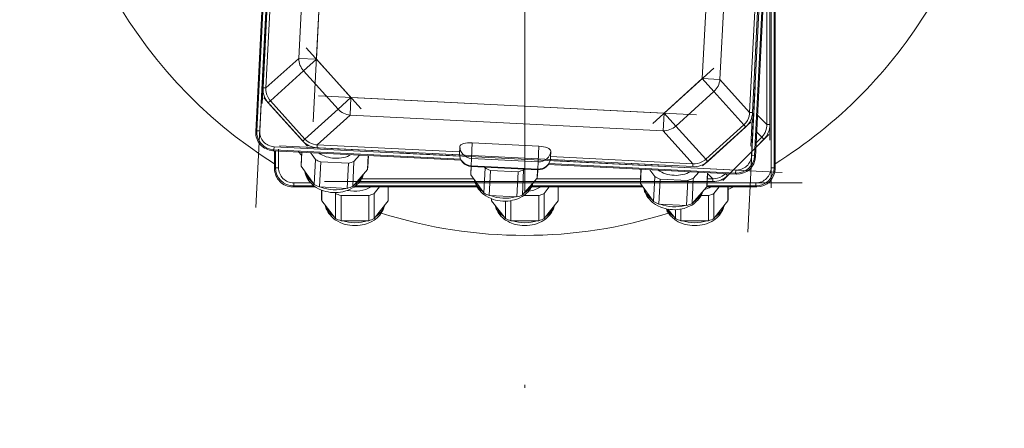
# Model space of a CAD drawing. Header units: centimetres. Extents: x -1436 to 1974, y -887 to 4352.
# Tile 86 of 105: x 893 to 925, y 2326 to 2339. Entities that reach past the tile are written whole.
import ezdxf

# ---------------------------------------------------------------- set-up
doc = ezdxf.new("R2010")
doc.units = ezdxf.units.CM
doc.header["$MEASUREMENT"] = 0
doc.linetypes.add('DASHDOT', pattern=[25.4, 12.7, -6.35, 0, -6.35])
doc.layers.add('00 - nowa technologia myjni_Nr_pióra__246', color=7, linetype='Continuous', lineweight=20, true_color=0x1db3b3)
doc.layers.add('299-A Wymiary Opisy', color=7, linetype='Continuous')
doc.layers.add('299-A Wymiary Opisy_Nr_pióra__11', color=7, linetype='Continuous', lineweight=0)
doc.layers.add('Nowe_199-Z Wymiary i opisy_Nr_pióra__135', color=5, linetype='Continuous', lineweight=20)
doc.styles.add('STYL_AUTOMATYCZNY_1', font='arial.ttf')
doc.dimstyles.new('STYL_AUTOMATYCZNY__2', dxfattribs={"dimtxt": 13, "dimasz": 7.6, "dimexe": 0.18, "dimexo": 0.0625, "dimgap": 0, "dimtad": 1, "dimtih": 1, "dimtoh": 1, "dimdec": 0, "dimzin": 0, "dimdsep": 46, "dimtxsty": 'STYL_AUTOMATYCZNY_1', "dimblk": 'ARROWHEAD_2', "dimblk1": 'ARROWHEAD_2', "dimblk2": 'ARROWHEAD_2', "dimcen": 0.09, "dimclrd": 7, "dimclre": 7, "dimclrt": 7, "dimadec": 0, "dimazin": 0, "dimtfac": 1, "dimtdec": 4, "dimtmove": 0, "dimatfit": 3, "dimfxl": 0, "dimtolj": 1, "dimtzin": 0, "dimarcsym": 0})
doc.dimstyles.new('STYL_AUTOMATYCZNY__3', dxfattribs={"dimtxt": 0.18, "dimasz": 14.592, "dimexe": 0.18, "dimexo": 0.0625, "dimgap": 0, "dimtad": 0, "dimtih": 1, "dimtoh": 1, "dimdec": 4, "dimzin": 0, "dimdsep": 46, "dimcen": 0.09, "dimadec": 0, "dimazin": 0, "dimtfac": 1, "dimtdec": 4, "dimtmove": 0, "dimatfit": 3, "dimldrblk": 'ARROWHEAD_5', "dimfxl": 0, "dimtolj": 1, "dimtzin": 0, "dimarcsym": 0})

# ---------------------------------------------------------------- blocks, each defined once
blk = doc.blocks.new('*D121')
at = {"layer": '299-A Wymiary Opisy_Nr_pióra__11', "color": 7, "linetype": 'Continuous', "lineweight": 0}
for p, q in [((655.253, 2336.166), (655.253, 2351.166)), ((1066.745, 2336.166), (1066.745, 2351.166)), ((658.139, 2348.666), (652.366, 2338.666)), ((1063.858, 2338.666), (1069.632, 2348.666)), ((650.363, 2343.666), (655.253, 2343.666)), ((655.253, 2343.666), (1066.745, 2343.666)), ((1066.745, 2343.666), (1071.635, 2343.666))]:
    blk.add_line(p, q, dxfattribs=at)
at = {"layer": '299-A Wymiary Opisy_Nr_pióra__11', "color": 7, "lineweight": 0, "insert": (846.787, 2346.266), "char_height": 13, "attachment_point": 7, "style": 'STYL_AUTOMATYCZNY_1'}
blk.add_mtext('\\A1;{\\pql;\\fArial|b0|i0|c238|p0;\\W1.000000;411}', dxfattribs=at)
blk = doc.blocks.new('ARROWHEAD_2')
at = {"color": 0, "linetype": 'Continuous', "lineweight": 0}
for p, q in [((-0.3781, -0.655), (0.3781, 0.655)), ((0, 0), (-1, 0))]:
    blk.add_line(p, q, dxfattribs=at)
blk = doc.blocks.new('ARROWHEAD_5')
at = {"linetype": 'Continuous', "lineweight": 0}
blk.add_hatch(color=0, dxfattribs=at).paths.add_polyline_path([(-1, 0.2679), (0, 0), (-1, -0.2679)])
at = {"color": 0, "linetype": 'Continuous', "lineweight": 0}
blk.add_line((0, 0), (-1, 0), dxfattribs=at)

msp = doc.modelspace()

# ---------------------------------------------------------------- linework, layer by layer
at = {"layer": '00 - nowa technologia myjni_Nr_pióra__246', "color": 132, "linetype": 'DASHDOT', "lineweight": 20, "true_color": 0x1db3b3}
for p, q in [((909.203, 2397.313), (909.203, 2298.253)), ((900.335, 2333.1), (901.857, 2363.359)), ((918.074, 2362.544), (916.552, 2332.285)), ((902.229, 2335.918), (903.459, 2360.365)), ((916.18, 2359.726), (914.95, 2335.279)), ((901.185, 2349.215), (900.517, 2335.931)), ((916.655, 2335.119), (917.324, 2348.403)), ((917.282, 2335.32), (917.282, 2341.491)), ((917.321, 2341.665), (917.321, 2333.755)), ((903.812, 2336.349), (901.991, 2338.363)), ((915.432, 2337.687), (913.419, 2335.866)), ((900.594, 2336.717), (902.034, 2335.124)), ((914.865, 2336.155), (902.402, 2336.781)), ((915.065, 2334.469), (916.657, 2335.909)), ((915.726, 2333.991), (917.245, 2335.51)), ((917.683, 2334.26), (899.409, 2335.18)), ((901.084, 2334.359), (901.084, 2335.024)), ((901.112, 2335.133), (915.983, 2334.385)), ((901.73, 2334.941), (901.853, 2334.818)), ((918.345, 2333.915), (900.06, 2333.915)), ((902.595, 2333.954), (916.566, 2333.954))]:
    msp.add_line(p, q, dxfattribs=at)
at = {"layer": '00 - nowa technologia myjni_Nr_pióra__246', "color": 132, "linetype": 'Continuous', "lineweight": 20, "true_color": 0x1db3b3}
for p, q in [((900.33, 2335.602), (901.6, 2360.871)), ((900.363, 2335.632), (901.63, 2360.838)), ((900.462, 2335.627), (901.73, 2360.833)), ((917.947, 2360.017), (916.679, 2334.811)), ((918.046, 2360.012), (916.779, 2334.806)), ((918.08, 2360.042), (916.809, 2334.773)), ((901.75, 2338.014), (902.771, 2358.328)), ((902.333, 2337.985), (903.355, 2358.299)), ((916.076, 2357.659), (915.054, 2337.345)), ((916.66, 2357.63), (915.638, 2337.316)), ((901.129, 2348.103), (900.573, 2337.043)), ((901.226, 2348.098), (900.67, 2337.038)), ((916.614, 2336.236), (917.17, 2347.296)), ((916.711, 2336.231), (917.268, 2347.291)), ((917.282, 2335.834), (917.282, 2340.976)), ((917.321, 2340.985), (917.321, 2334.414)), ((917.421, 2341.006), (917.421, 2334.414)), ((917.185, 2335.834), (917.185, 2340.256)), ((917.453, 2339.959), (917.453, 2334.383)), ((900.67, 2337.038), (901.75, 2338.014)), ((901.75, 2338.014), (902.333, 2337.985)), ((902.333, 2337.985), (901.91, 2337.602)), ((903.47, 2336.728), (902.333, 2337.985)), ((900.816, 2336.613), (901.91, 2337.602)), ((903.047, 2336.345), (901.91, 2337.602)), ((915.054, 2337.345), (913.797, 2336.208)), ((915.437, 2336.922), (915.054, 2337.345)), ((915.054, 2337.345), (915.638, 2337.316)), ((915.638, 2337.316), (916.614, 2336.236)), ((900.67, 2337.038), (900.573, 2337.043)), ((915.437, 2336.922), (914.179, 2335.785)), ((915.437, 2336.922), (916.426, 2335.828)), ((900.816, 2336.613), (900.746, 2336.549)), ((900.816, 2336.613), (901.953, 2335.356)), ((903.47, 2336.728), (903.047, 2336.345)), ((903.441, 2336.144), (903.47, 2336.728)), ((913.797, 2336.208), (903.47, 2336.728)), ((900.746, 2336.549), (901.883, 2335.292)), ((903.047, 2336.345), (901.953, 2335.356)), ((903.441, 2336.144), (902.361, 2335.168)), ((913.768, 2335.624), (903.441, 2336.144)), ((913.768, 2335.624), (913.797, 2336.208)), ((913.797, 2336.208), (914.179, 2335.785)), ((916.614, 2336.236), (916.711, 2336.231)), ((916.878, 2336.141), (917.185, 2335.834)), ((900.33, 2335.602), (900.363, 2335.632)), ((900.363, 2335.632), (900.462, 2335.627)), ((914.744, 2334.545), (913.768, 2335.624)), ((915.169, 2334.691), (914.179, 2335.785)), ((915.169, 2334.691), (916.426, 2335.828)), ((915.232, 2334.621), (916.49, 2335.758)), ((916.426, 2335.828), (916.49, 2335.758)), ((917.185, 2335.834), (917.282, 2335.834)), ((901.953, 2335.356), (901.883, 2335.292)), ((916.825, 2335.09), (917.084, 2335.35)), ((916.832, 2335.232), (917.017, 2335.417)), ((916.85, 2335.585), (917.017, 2335.417)), ((917.017, 2335.417), (917.084, 2335.35)), ((900.898, 2334.973), (900.932, 2335.003)), ((907.101, 2334.661), (900.898, 2334.973)), ((900.931, 2335.003), (900.936, 2335.103)), ((907.085, 2334.693), (900.931, 2335.003)), ((907.055, 2334.795), (900.936, 2335.103)), ((900.953, 2334.383), (900.953, 2334.97)), ((900.984, 2334.414), (900.984, 2334.969)), ((902.361, 2335.168), (902.356, 2335.07)), ((902.356, 2335.07), (907.052, 2334.834)), ((902.361, 2335.168), (907.054, 2334.932)), ((907.052, 2334.874), (907.064, 2335.114)), ((907.444, 2334.718), (907.47, 2335.23)), ((907.47, 2335.23), (909.667, 2335.12)), ((909.641, 2334.608), (909.667, 2335.12)), ((901.084, 2334.414), (901.084, 2334.964)), ((901.74, 2334.931), (901.843, 2334.828)), ((901.848, 2334.925), (901.828, 2334.534)), ((901.852, 2334.925), (901.829, 2334.459)), ((902.139, 2334.911), (902.299, 2334.686)), ((902.299, 2334.686), (902.258, 2333.861)), ((903.754, 2334.829), (903.571, 2334.622)), ((904.04, 2334.815), (904.016, 2334.349)), ((904.045, 2334.815), (904.025, 2334.424)), ((907.432, 2334.479), (907.444, 2334.718)), ((907.444, 2334.718), (909.641, 2334.608)), ((916.155, 2334.337), (910.036, 2334.645)), ((910.044, 2334.684), (914.739, 2334.448)), ((910.048, 2334.724), (910.06, 2334.963)), ((910.051, 2334.781), (914.744, 2334.545)), ((915.169, 2334.691), (915.232, 2334.621)), ((916.779, 2334.806), (916.679, 2334.811)), ((916.809, 2334.773), (916.779, 2334.806)), ((900.953, 2334.383), (900.984, 2334.414)), ((900.984, 2334.414), (901.084, 2334.414)), ((901.829, 2334.459), (902.258, 2333.861)), ((902.474, 2334.603), (902.432, 2333.778)), ((902.474, 2334.603), (903.389, 2334.557)), ((903.389, 2334.557), (903.348, 2333.732)), ((903.571, 2334.622), (903.53, 2333.797)), ((904.016, 2334.349), (903.53, 2333.797)), ((907.431, 2334.455), (907.421, 2334.253)), ((907.436, 2334.455), (907.422, 2334.178)), ((907.431, 2334.455), (907.432, 2334.479)), ((907.431, 2334.455), (909.628, 2334.344)), ((907.432, 2334.479), (909.629, 2334.369)), ((907.892, 2334.405), (907.851, 2333.58)), ((907.872, 2334.433), (907.892, 2334.405)), ((908.067, 2334.321), (908.025, 2333.496)), ((908.067, 2334.321), (908.982, 2334.275)), ((909.164, 2334.341), (909.123, 2333.516)), ((909.187, 2334.367), (909.164, 2334.341)), ((909.623, 2334.345), (909.609, 2334.068)), ((909.628, 2334.344), (909.618, 2334.143)), ((909.628, 2334.344), (909.629, 2334.369)), ((909.629, 2334.369), (909.641, 2334.608)), ((916.18, 2334.204), (909.977, 2334.516)), ((916.15, 2334.238), (909.996, 2334.547)), ((913.033, 2334.363), (913.014, 2333.972)), ((913.038, 2334.362), (913.015, 2333.897)), ((913.324, 2334.348), (913.485, 2334.124)), ((914.744, 2334.545), (914.739, 2334.448)), ((916.15, 2334.238), (916.155, 2334.337)), ((917.421, 2334.414), (917.321, 2334.414)), ((917.453, 2334.383), (917.421, 2334.414)), ((903.826, 2334.051), (907.513, 2334.051)), ((907.422, 2334.178), (907.851, 2333.58)), ((908.982, 2334.275), (908.941, 2333.45)), ((909.609, 2334.068), (909.123, 2333.516)), ((909.594, 2334.051), (913.018, 2334.051)), ((913.485, 2334.124), (913.444, 2333.299)), ((913.66, 2334.04), (913.618, 2333.215)), ((913.66, 2334.04), (914.575, 2333.994)), ((914.757, 2334.06), (914.716, 2333.235)), ((914.94, 2334.267), (914.757, 2334.06)), ((915.226, 2334.252), (915.202, 2333.787)), ((915.231, 2334.252), (915.211, 2333.861)), ((915.22, 2334.051), (915.402, 2334.051)), ((915.402, 2334.051), (915.229, 2334.223)), ((915.402, 2334.051), (915.402, 2333.954)), ((915.819, 2334.219), (915.814, 2334.223)), ((915.819, 2334.219), (915.823, 2334.222)), ((915.819, 2334.219), (915.886, 2334.151)), ((915.886, 2334.151), (915.951, 2334.216)), ((916.18, 2334.204), (916.15, 2334.238)), ((901.552, 2333.783), (901.584, 2333.815)), ((902.295, 2333.783), (901.552, 2333.783)), ((901.584, 2333.815), (901.584, 2333.915)), ((902.152, 2333.915), (901.584, 2333.915)), ((902.252, 2333.815), (901.584, 2333.815)), ((902.432, 2333.778), (903.348, 2333.732)), ((902.503, 2333.674), (902.503, 2333.392)), ((902.507, 2333.672), (902.507, 2333.317)), ((907.624, 2333.783), (903.581, 2333.783)), ((907.606, 2333.815), (903.604, 2333.815)), ((907.562, 2333.915), (903.729, 2333.915)), ((903.759, 2333.954), (907.551, 2333.954)), ((904.411, 2333.783), (904.24, 2333.567)), ((904.698, 2333.783), (904.698, 2333.317)), ((904.703, 2333.783), (904.703, 2333.392)), ((913.096, 2333.783), (909.427, 2333.783)), ((913.074, 2333.815), (909.441, 2333.815)), ((913.014, 2333.915), (909.481, 2333.915)), ((909.508, 2333.954), (913.013, 2333.954)), ((910.011, 2333.783), (909.84, 2333.567)), ((910.298, 2333.783), (910.298, 2333.317)), ((910.303, 2333.783), (910.303, 2333.392)), ((913.015, 2333.897), (913.444, 2333.299)), ((914.575, 2333.994), (914.534, 2333.169)), ((915.202, 2333.787), (914.716, 2333.235)), ((916.853, 2333.783), (915.199, 2333.783)), ((916.821, 2333.815), (915.207, 2333.815)), ((916.821, 2333.915), (915.214, 2333.915)), ((915.216, 2333.954), (915.402, 2333.954)), ((915.611, 2333.783), (915.44, 2333.567)), ((915.898, 2333.783), (915.898, 2333.317)), ((915.903, 2333.783), (915.903, 2333.392)), ((916.821, 2333.815), (916.821, 2333.915)), ((916.853, 2333.783), (916.821, 2333.815)), ((902.946, 2333.592), (902.966, 2333.567)), ((902.966, 2333.567), (902.966, 2332.741)), ((903.144, 2333.493), (903.144, 2332.666)), ((903.144, 2333.493), (904.061, 2333.493)), ((904.061, 2333.493), (904.061, 2332.666)), ((904.24, 2333.567), (904.24, 2332.741)), ((908.025, 2333.496), (908.941, 2333.45)), ((908.107, 2333.389), (908.107, 2333.317)), ((909.16, 2333.493), (909.661, 2333.493)), ((909.661, 2333.493), (909.661, 2332.666)), ((909.84, 2333.567), (909.84, 2332.741)), ((915.014, 2333.493), (915.261, 2333.493)), ((915.261, 2333.493), (915.261, 2332.666)), ((915.44, 2333.567), (915.44, 2332.741)), ((902.507, 2333.317), (902.966, 2332.741)), ((904.698, 2333.317), (904.24, 2332.741)), ((908.107, 2333.317), (908.566, 2332.741)), ((908.566, 2333.311), (908.566, 2332.741)), ((908.744, 2333.329), (908.744, 2332.666)), ((910.298, 2333.317), (909.84, 2332.741)), ((913.618, 2333.215), (914.534, 2333.169)), ((913.922, 2333.047), (914.166, 2332.741)), ((914.166, 2333.03), (914.166, 2332.741)), ((914.344, 2333.049), (914.344, 2332.666)), ((915.898, 2333.317), (915.44, 2332.741)), ((903.144, 2332.666), (904.061, 2332.666)), ((908.744, 2332.666), (909.661, 2332.666)), ((914.344, 2332.666), (915.261, 2332.666))]:
    msp.add_line(p, q, dxfattribs=at)
for points in [[(900.67, 2337.038), (900.67, 2336.961), (900.681, 2336.884), (900.701, 2336.81), (900.738, 2336.725), (900.788, 2336.648), (900.816, 2336.613)], [(916.426, 2335.828), (916.489, 2335.895), (916.54, 2335.972), (916.573, 2336.042), (916.597, 2336.115), (916.611, 2336.191), (916.614, 2336.236)], [(917.017, 2335.417), (917.077, 2335.487), (917.124, 2335.567), (917.154, 2335.638), (917.173, 2335.712), (917.183, 2335.789), (917.185, 2335.834)], [(901.953, 2335.356), (902.02, 2335.293), (902.097, 2335.241), (902.167, 2335.208), (902.24, 2335.185), (902.316, 2335.171), (902.361, 2335.168)], [(914.744, 2334.545), (914.821, 2334.545), (914.897, 2334.555), (914.972, 2334.575), (915.057, 2334.612), (915.134, 2334.662), (915.169, 2334.691)], [(901.938, 2334.312), (901.947, 2334.273), (901.968, 2334.196), (901.981, 2334.159), (902.014, 2334.095), (902.045, 2334.037), (902.082, 2333.985), (902.123, 2333.938), (902.167, 2333.889), (902.212, 2333.846), (902.258, 2333.81), (902.327, 2333.764), (902.398, 2333.722), (902.5, 2333.675), (902.566, 2333.652), (902.64, 2333.63), (902.716, 2333.613), (902.798, 2333.601), (902.882, 2333.594)], [(902.882, 2333.594), (902.966, 2333.592), (903.049, 2333.597), (903.126, 2333.606), (903.202, 2333.62), (903.27, 2333.637), (903.375, 2333.673), (903.45, 2333.706), (903.523, 2333.745), (903.573, 2333.777), (903.621, 2333.814), (903.669, 2333.857), (903.716, 2333.901), (903.757, 2333.949), (903.793, 2334.001), (903.821, 2334.044), (903.851, 2334.1), (903.879, 2334.172), (903.893, 2334.213)], [(907.531, 2334.03), (907.54, 2333.992), (907.561, 2333.915), (907.574, 2333.878), (907.607, 2333.814), (907.638, 2333.756), (907.675, 2333.704), (907.716, 2333.657), (907.76, 2333.607), (907.805, 2333.565), (907.851, 2333.529), (907.92, 2333.482), (907.991, 2333.441), (908.093, 2333.394), (908.159, 2333.37), (908.233, 2333.349), (908.308, 2333.332), (908.391, 2333.319), (908.475, 2333.312)], [(915.402, 2334.051), (915.479, 2334.055), (915.555, 2334.069), (915.628, 2334.093), (915.711, 2334.134), (915.786, 2334.188), (915.819, 2334.219)], [(908.475, 2333.312), (908.559, 2333.311), (908.642, 2333.315), (908.719, 2333.325), (908.795, 2333.339), (908.863, 2333.356), (908.968, 2333.392), (909.043, 2333.425), (909.116, 2333.464), (909.166, 2333.496), (909.214, 2333.533), (909.262, 2333.576), (909.309, 2333.62), (909.35, 2333.668), (909.386, 2333.72), (909.414, 2333.762), (909.444, 2333.819), (909.472, 2333.89), (909.486, 2333.932)], [(913.124, 2333.749), (913.133, 2333.711), (913.153, 2333.634), (913.167, 2333.597), (913.2, 2333.532), (913.231, 2333.474), (913.268, 2333.422), (913.309, 2333.375), (913.353, 2333.326), (913.398, 2333.283), (913.444, 2333.247), (913.513, 2333.201), (913.584, 2333.16), (913.686, 2333.113), (913.752, 2333.089), (913.826, 2333.068), (913.901, 2333.051), (913.984, 2333.038), (914.068, 2333.031)], [(914.068, 2333.031), (914.152, 2333.03), (914.235, 2333.034), (914.312, 2333.043), (914.388, 2333.057), (914.456, 2333.074), (914.561, 2333.11), (914.636, 2333.144), (914.709, 2333.183), (914.759, 2333.214), (914.807, 2333.252), (914.855, 2333.295), (914.902, 2333.339), (914.943, 2333.387), (914.979, 2333.439), (915.007, 2333.481), (915.037, 2333.537), (915.065, 2333.609), (915.079, 2333.651)], [(902.624, 2333.175), (902.635, 2333.137), (902.659, 2333.061), (902.675, 2333.025), (902.71, 2332.962), (902.745, 2332.906), (902.784, 2332.856), (902.827, 2332.811), (902.874, 2332.764), (902.921, 2332.723), (902.969, 2332.69), (903.04, 2332.647), (903.113, 2332.609), (903.217, 2332.568), (903.284, 2332.547), (903.359, 2332.529), (903.435, 2332.517), (903.519, 2332.508), (903.603, 2332.505)], [(903.603, 2332.505), (903.686, 2332.508), (903.77, 2332.517), (903.846, 2332.53), (903.921, 2332.547), (903.988, 2332.568), (904.091, 2332.609), (904.164, 2332.646), (904.235, 2332.689), (904.283, 2332.723), (904.33, 2332.763), (904.375, 2332.808), (904.42, 2332.854), (904.459, 2332.904), (904.492, 2332.958), (904.518, 2333.002), (904.545, 2333.059), (904.569, 2333.133), (904.581, 2333.175)], [(908.224, 2333.175), (908.235, 2333.137), (908.259, 2333.061), (908.275, 2333.025), (908.31, 2332.962), (908.345, 2332.906), (908.384, 2332.856), (908.427, 2332.811), (908.474, 2332.764), (908.521, 2332.723), (908.569, 2332.69), (908.64, 2332.647), (908.713, 2332.609), (908.817, 2332.568), (908.884, 2332.547), (908.959, 2332.529), (909.035, 2332.517), (909.119, 2332.508), (909.203, 2332.505)], [(909.203, 2332.505), (909.286, 2332.508), (909.37, 2332.517), (909.446, 2332.53), (909.521, 2332.547), (909.588, 2332.568), (909.691, 2332.609), (909.764, 2332.646), (909.835, 2332.689), (909.883, 2332.723), (909.93, 2332.763), (909.975, 2332.808), (910.02, 2332.854), (910.059, 2332.904), (910.092, 2332.958), (910.118, 2333.002), (910.145, 2333.059), (910.169, 2333.133), (910.181, 2333.175)], [(913.861, 2333.06), (913.88, 2333.013), (913.901, 2332.975), (913.948, 2332.902), (913.999, 2332.837), (914.068, 2332.769), (914.149, 2332.703), (914.193, 2332.674), (914.263, 2332.634), (914.335, 2332.599), (914.427, 2332.564), (914.49, 2332.546), (914.566, 2332.528), (914.642, 2332.516), (914.722, 2332.508), (914.803, 2332.505)], [(914.803, 2332.505), (914.886, 2332.508), (914.97, 2332.517), (915.046, 2332.53), (915.121, 2332.547), (915.188, 2332.568), (915.291, 2332.609), (915.364, 2332.646), (915.435, 2332.689), (915.483, 2332.723), (915.53, 2332.763), (915.575, 2332.808), (915.62, 2332.854), (915.659, 2332.904), (915.692, 2332.958), (915.718, 2333.002), (915.745, 2333.059), (915.769, 2333.133), (915.781, 2333.175)]]:
    msp.add_lwpolyline(points, dxfattribs=at)
for centre, radius, start, end in [((909.203, 2347.783), 38.1, 175.8592, 334.3715), ((909.203, 2347.783), 15.6, 177.2352, 238.0725), ((909.203, 2347.783), 15.6, 301.9275, 328.7569), ((901.254, 2337.005), 0.683, 176.7944, 221.8616), ((916.03, 2336.261), 0.682, 312.3512, 357.4763), ((900.962, 2335.602), 0.6, 177.1221, 267.1197), ((900.961, 2335.602), 0.5, 177.1028, 267.139), ((916.6, 2335.83), 0.682, 315.2303, 0.3554), ((900.929, 2335.572), 0.6, 177.1195, 267.1222), ((902.386, 2335.751), 0.682, 222.3504, 267.4771), ((907.451, 2334.854), 0.4, 177.1209, 267.1209), ((909.648, 2334.744), 0.4, 267.1209, 357.1209), ((916.18, 2334.836), 0.6, 267.1221, 357.1197), ((916.18, 2334.836), 0.5, 267.1054, 357.1364), ((916.21, 2334.803), 0.6, 267.1272, 357.1222), ((901.552, 2334.383), 0.6, 179.9987, 270.0013), ((901.584, 2334.414), 0.6, 180.0012, 269.9988), ((901.584, 2334.414), 0.5, 179.9819, 270.0181), ((914.777, 2335.129), 0.683, 266.7951, 311.8609), ((916.821, 2334.414), 0.6, 270.0012, 359.9988), ((916.822, 2334.414), 0.5, 269.9846, 0.0155), ((916.853, 2334.383), 0.6, 270.0063, 0.0013), ((915.405, 2334.636), 0.683, 269.6742, 314.74), ((902.885, 2334.947), 1.254, 239.9807, 248.8374), ((909.203, 2347.783), 15.6, 295.435, 296.1769), ((908.478, 2334.666), 1.254, 239.9807, 248.8374), ((914.071, 2334.385), 1.254, 239.9807, 248.8374), ((903.538, 2333.857), 1.254, 242.8598, 251.7165), ((909.203, 2347.783), 15.6, 252.3304, 287.6688), ((909.138, 2333.857), 1.254, 242.8598, 251.7165), ((914.738, 2333.857), 1.254, 242.8598, 251.7165)]:
    msp.add_arc(centre, radius, start, end, dxfattribs=at)
for centre, major_axis, ratio, start_param, end_param in [((902.333, 2337.985), (0.403, -0.445), 0.95068, 3.952046, 4.712132), ((915.054, 2337.345), (-0.445, -0.402), 0.950668, 1.571006, 2.331092), ((903.47, 2336.728), (0.402, -0.445), 0.950642, 4.712494, 5.47258), ((913.797, 2336.208), (-0.445, -0.403), 0.95068, 0.810454, 1.570539), ((907.463, 2335.094), (-0.399, 0.02), 0.939693, 0, 1.570796), ((907.463, 2335.094), (-0.399, 0.02), 0.34202, 4.712389, 6.283185), ((909.66, 2334.983), (-0.399, 0.02), 0.34202, 3.141593, 4.712389), ((902.968, 2335.304), (-1.099, 0.055), 0.725374, 0.953299, 1.141096), ((902.968, 2335.304), (-0.799, 0.04), 0.725374, 0.846896, 1.570796), ((902.968, 2335.304), (0.799, -0.04), 0.725374, 4.712389, 5.43629), ((907.451, 2334.854), (-0.399, 0.02), 0.939693, 0, 1.570796), ((909.648, 2334.744), (-0.399, 0.02), 0.939693, 1.570796, 3.141593), ((909.66, 2334.983), (-0.399, 0.02), 0.939693, 1.570796, 3.141593), ((902.926, 2334.479), (-1.099, 0.055), 0.725374, 0, 0.093899), ((902.968, 2335.304), (1.099, -0.055), 0.725374, 5.142089, 5.329887), ((902.926, 2334.479), (1.099, -0.055), 0.725374, 6.189286, 6.283185), ((908.561, 2335.023), (-1.099, 0.055), 0.725374, 0.953299, 1.141096), ((908.561, 2335.023), (1.099, -0.055), 0.725374, 5.142089, 5.329887), ((914.154, 2334.742), (-0.799, 0.04), 0.725374, 0.846896, 1.570796), ((902.923, 2334.41), (-0.994, 0.05), 0.725374, 0.230324, 0.816434), ((902.923, 2334.41), (-0.994, 0.05), 0.725374, 2.325158, 2.911269), ((908.519, 2334.198), (-1.099, 0.055), 0.725374, 0, 0.093899), ((908.516, 2334.129), (-0.994, 0.05), 0.725374, 0.230324, 0.816434), ((908.519, 2334.198), (1.099, -0.055), 0.725374, 6.189286, 6.283185), ((914.154, 2334.742), (-1.099, 0.055), 0.725374, 0.953299, 1.141096), ((914.154, 2334.742), (0.799, -0.04), 0.725374, 4.712389, 5.43629), ((914.154, 2334.742), (1.099, -0.055), 0.725374, 5.142089, 5.329887), ((902.923, 2334.41), (-0.994, 0.05), 0.725374, 1.142302, 1.999291), ((902.926, 2334.479), (1.099, -0.055), 0.725374, 5.142089, 5.329887), ((903.603, 2334.218), (-0.8, 0), 0.725374, 1.258774, 2.294697), ((908.516, 2334.129), (-0.994, 0.05), 0.725374, 2.325158, 2.911269), ((909.203, 2334.218), (0.8, 0), 0.725374, 4.875291, 5.43629), ((914.112, 2333.917), (-1.099, 0.055), 0.725374, 0, 0.093899), ((914.109, 2333.848), (-0.994, 0.05), 0.725374, 0.230324, 0.816434), ((914.803, 2334.218), (0.8, 0), 0.725374, 5.106707, 5.43629), ((914.112, 2333.917), (1.099, -0.055), 0.725374, 6.189286, 6.283185), ((903.603, 2333.392), (-1.1, 0), 0.725374, 0, 0.093899), ((903.603, 2334.218), (-1.1, 0), 0.725374, 0.953299, 1.141096), ((903.603, 2334.218), (1.1, 0), 0.725374, 5.142089, 5.329887), ((903.603, 2333.392), (1.1, 0), 0.725374, 6.189286, 6.283185), ((908.516, 2334.129), (-0.994, 0.05), 0.725374, 1.142302, 1.999291), ((909.203, 2333.392), (-1.1, 0), 0.725374, 0.0019, 0.093899), ((908.519, 2334.198), (1.099, -0.055), 0.725374, 5.142089, 5.329887), ((909.203, 2334.218), (1.1, 0), 0.725374, 5.142089, 5.329887), ((909.203, 2333.392), (1.1, 0), 0.725374, 6.189286, 6.283185), ((914.109, 2333.848), (-0.994, 0.05), 0.725374, 2.325158, 2.911269), ((914.803, 2334.218), (1.1, 0), 0.725374, 5.142089, 5.329887), ((914.803, 2333.392), (1.1, 0), 0.725374, 6.189286, 6.283185), ((903.603, 2333.323), (-0.995, 0), 0.725374, 0.230324, 0.816434), ((903.603, 2333.323), (-0.995, 0), 0.725374, 2.325158, 2.911269), ((909.203, 2333.323), (-0.995, 0), 0.725374, 0.230324, 0.816434), ((909.203, 2333.323), (-0.995, 0), 0.725374, 2.325158, 2.911269), ((914.109, 2333.848), (-0.994, 0.05), 0.725374, 1.142302, 1.999291), ((914.803, 2333.323), (-0.995, 0), 0.725374, 0.379553, 0.816434), ((914.112, 2333.917), (1.099, -0.055), 0.725374, 5.142089, 5.329887), ((914.803, 2333.323), (-0.995, 0), 0.725374, 2.325158, 2.911269), ((903.603, 2333.392), (1.1, 0), 0.725374, 5.142089, 5.329887), ((909.203, 2333.392), (1.1, 0), 0.725374, 5.142089, 5.329887), ((914.803, 2333.392), (1.1, 0), 0.725374, 5.142089, 5.329887), ((903.603, 2333.323), (-0.995, 0), 0.725374, 1.142302, 1.570796), ((903.603, 2333.323), (-0.995, 0), 0.725374, 1.570796, 1.999291), ((909.203, 2333.323), (-0.995, 0), 0.725374, 1.142302, 1.570796), ((909.203, 2333.323), (-0.995, 0), 0.725374, 1.570796, 1.999291), ((914.803, 2333.323), (-0.995, 0), 0.725374, 1.142302, 1.570796), ((914.803, 2333.323), (-0.995, 0), 0.725374, 1.570796, 1.999291)]:
    msp.add_ellipse(centre, major_axis=major_axis, ratio=ratio, start_param=start_param, end_param=end_param, dxfattribs=at)

# ---------------------------------------------------------------- dimensions: what is measured, and where the dimension line sits
at = {"layer": '299-A Wymiary Opisy', "color": 7, "linetype": 'Continuous', "lineweight": 0}
dim = msp.add_linear_dim(base=(1066.745, 2343.666), p1=(655.253, 2309.766), p2=(1066.745, 2309.766), dimstyle='STYL_AUTOMATYCZNY__2', dxfattribs=at)
dim.commit()
dim.dimension.update_dxf_attribs({"geometry": '*D121', "text_midpoint": (861.627, 2352.766), "dimtype": 160})

# ---------------------------------------------------------------- leaders
at = {"layer": 'Nowe_199-Z Wymiary i opisy_Nr_pióra__135', "color": 5, "linetype": 'Continuous', "lineweight": 20, "annotation_type": 0, "has_hookline": 1, "hookline_direction": 0, "text_width": 376.783}
msp.add_leader([(699.699, 2335.287), (699.699, 2149.1), (725.535, 2149.1)], dimstyle='STYL_AUTOMATYCZNY__3', dxfattribs=at)

doc.saveas('drawing.dxf')
